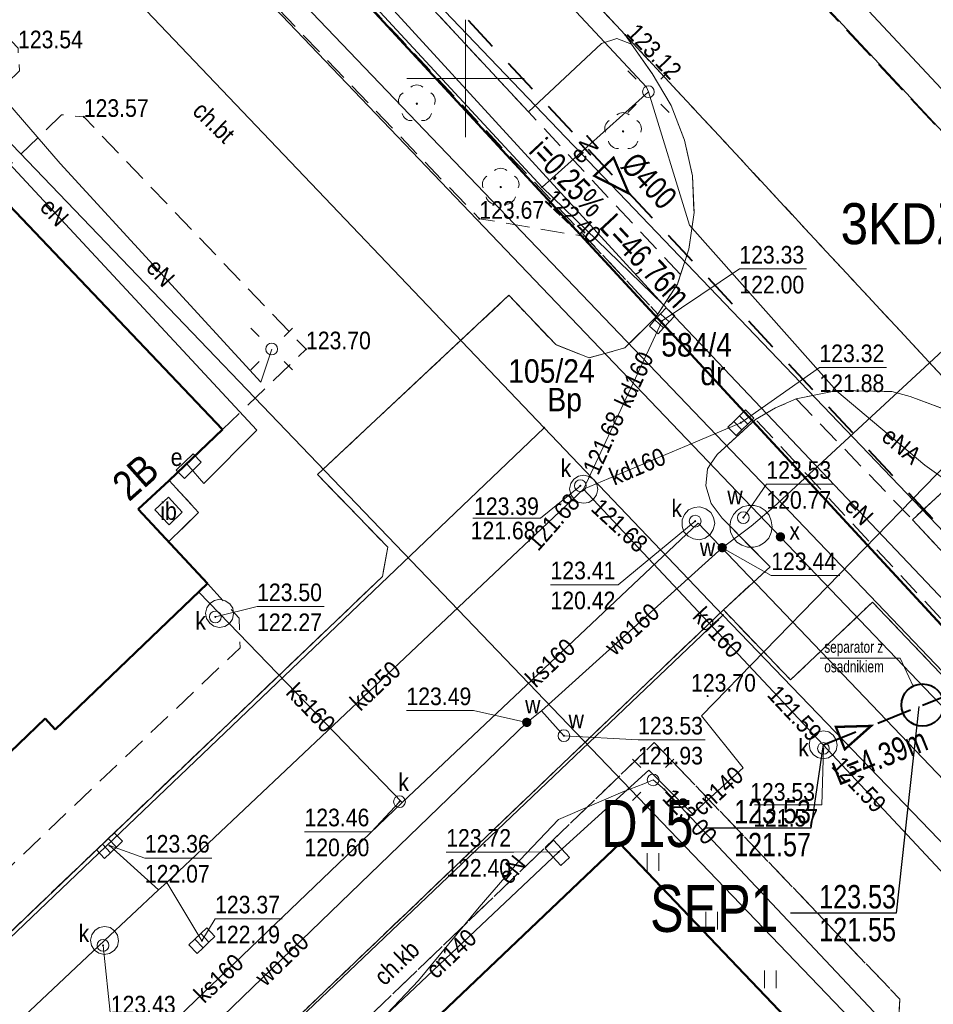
# Model space of a CAD drawing. Extents: x 6439600 to 6443631, y 5654340 to 5654937.
# Tile 11 of 54: x 6440881 to 6440920, y 5654481 to 5654523. Entities that reach past the tile are written whole.
import ezdxf
from ezdxf.enums import TextEntityAlignment as Align

# ---------------------------------------------------------------- set-up
doc = ezdxf.new("R2010")
doc.units = 0
doc.header["$MEASUREMENT"] = 0
for name, pattern in [('1.0_0.5', [1.5, 1, -0.5]), ('1.5_0.5', [2, 1.5, -0.5]), ('1.5_1.0', [2.5, 1.5, -1]), ('219-500', [0]), ('PRZER3-1', [4, 3, -1])]:
    doc.linetypes.add(name, pattern=pattern)
doc.layers.get('0').update_dxf_attribs({"color": 2, "linetype": 'CONTINUOUS', "lineweight": 5})
for name, color, linetype, lineweight in [('!kanalizacja deszczowa', 24, '1.5_1.0', 40), ('!opisy', 7, 'CONTINUOUS', 18), ('!studnie', 24, 'CONTINUOUS', 40), ('z - kartowanie', 2, 'CONTINUOUS', 5), ('z - MPZT', 121, 'PRZER3-1', 18)]:
    doc.layers.add(name, color=color, linetype=linetype, lineweight=lineweight)
for name, color, linetype in [('203-punkt graniczny', 7, 'CONTINUOUS'), ('209-oznaczenie konturu klasyfikacyjnego', 7, 'CONTINUOUS'), ('211-numer działki ewidencyjnej', 7, 'CONTINUOUS'), ('218-kontur użytku gruntowego', 7, 'CONTINUOUS'), ('219-działka ewidencyjna', 7, 'CONTINUOUS'), ('238-Punkt adresowy budynku', 7, 'CONTINUOUS'), ('312-budynek ewidencyjny', 7, 'CONTINUOUS'), ('chodnik', 7, 'CONTINUOUS'), ('chodnik-Atr17', 7, 'CONTINUOUS'), ('drzewo liściaste', 7, 'CONTINUOUS'), ('inna budowla', 7, 'CONTINUOUS'), ('inna budowla-Atr17', 7, 'CONTINUOUS'), ('jezdnia', 7, 'CONTINUOUS'), ('komora podziemna', 7, 'CONTINUOUS'), ('kratka ściekowa', 7, 'CONTINUOUS'), ('krawężnik', 7, 'CONTINUOUS'), ('latarnia', 7, 'CONTINUOUS'), ('Liczby', 7, 'CONTINUOUS'), ('Linie_odn', 7, 'CONTINUOUS'), ('Opis_PZ', 7, 'CONTINUOUS'), ('pikieta sztuczna', 7, 'CONTINUOUS'), ('pikieta sztuczna-Atr2', 7, 'CONTINUOUS'), ('przewód ciepłowniczy', 7, 'CONTINUOUS'), ('przewód ciepłowniczy-Atr1', 7, 'CONTINUOUS'), ('przewód elektroenergetyczny podziemny', 7, 'CONTINUOUS'), ('przewód elektroenergetyczny podziemny-Atr1', 7, 'CONTINUOUS'), ('przewód kanalizacyjny', 7, 'CONTINUOUS'), ('przewód kanalizacyjny-Atr1', 7, 'CONTINUOUS'), ('przewód telekomunikacyjny podziemny', 7, 'CONTINUOUS'), ('przewód wodociągowy', 7, 'CONTINUOUS'), ('przewód wodociągowy-Atr1', 7, 'CONTINUOUS'), ('rzedna', 7, 'CONTINUOUS'), ('rzedna-Atr2', 7, 'CONTINUOUS'), ('rzedna-Atr3', 7, 'CONTINUOUS'), ('szafa elektroenergetyczna lub kontener', 7, 'CONTINUOUS'), ('szafa elektroenergetyczna lub kontener-Atr17', 7, 'CONTINUOUS'), ('taras', 7, 'CONTINUOUS'), ('Teksty', 7, 'CONTINUOUS'), ('trawnik', 7, 'CONTINUOUS'), ('urządzenie techniczne sieci niezidentyfikowanej', 7, 'CONTINUOUS'), ('urządzenie techniczne sieci niezidentyfikowanej-Atr17', 7, 'CONTINUOUS'), ('Wymiary', 7, 'CONTINUOUS'), ('właz do komory lub kanału - okrągły', 7, 'CONTINUOUS'), ('właz do komory lub kanału - okrągły-Atr17', 7, 'CONTINUOUS'), ('zasuwa lub zawór', 7, 'CONTINUOUS'), ('zasuwa lub zawór-Atr17', 7, 'CONTINUOUS')]:
    doc.layers.add(name, color=color, linetype=linetype)
doc.styles.add('MapaZas', font='geodezja.shx', dxfattribs={"width": 0.9})
doc.styles.get("Standard").update_dxf_attribs({"font": 'Working1250', "width": 0.75})
doc.linetypes.add('NLZ', pattern='A,3,-1,[35,msgB.shx,S=0.008,R=0,X=-0.5,Y=0],3', length=7)
doc.linetypes.add('OLZ', pattern='A,3,-1,[36,msgB.shx,S=0.008,R=0,X=-0.5,Y=0],3', length=7)

# ---------------------------------------------------------------- blocks, each defined once
blk = doc.blocks.new('203')
at = {"linetype": 'Continuous', "lineweight": 0}
h = blk.add_hatch(color=0, dxfattribs=at)
edge = h.paths.add_edge_path()
edge.add_arc((0, 0), 0.045, 0, 360)
blk = doc.blocks.new('PW01')
at = {"linetype": 'Continuous', "lineweight": 13}
h = blk.add_hatch(color=0, dxfattribs=at)
edge = h.paths.add_edge_path()
edge.add_arc((0, 0), 0.045, 0, 360)
blk = doc.blocks.new('SM01')
at = {"color": 0, "linetype": 'Continuous', "lineweight": 13}
for p, q in [((-0.53, 0.531), (-0.883, 0.884)), ((0.531, 0.531), (0.884, 0.884)), ((-0.53, -0.53), (-0.883, -0.883)), ((0.531, -0.53), (0.884, -0.883))]:
    blk.add_line(p, q, dxfattribs=at)
blk.add_circle((0, 0), 0.25, dxfattribs=at)
blk = doc.blocks.new('US22')
at = {"color": 0, "linetype": 'Continuous', "lineweight": 13}
blk.add_circle((0, 0), 0.25, dxfattribs=at)
blk = doc.blocks.new('US25')
at = {"linetype": 'Continuous', "lineweight": 0}
h = blk.add_hatch(color=0, dxfattribs=at)
edge = h.paths.add_edge_path()
edge.add_arc((0, 0), 0.2, 0, 360)
blk = doc.blocks.new('OP021')
at = {"linetype": 'Continuous', "lineweight": 13}
h = blk.add_hatch(color=0, dxfattribs=at)
edge = h.paths.add_edge_path()
edge.add_arc((0, 0), 0.05, 0, 360)
at = {"color": 0, "linetype": 'Continuous', "lineweight": 13}
for centre, start, end in [((-0.38, 0.124), 121.308, 202.548), ((0, 0.4), 49.272, 130.728), ((0.38, 0.124), 337.452, 58.692), ((-0.235, -0.324), 193.221, 274.871), ((0.235, -0.324), 265.129, 346.779)]:
    blk.add_arc(centre, 0.4, start, end, dxfattribs=at)
blk = doc.blocks.new('US05')
at = {"color": 0, "linetype": 'Continuous', "lineweight": 13}
for p, q in [((-0.525, -0.25), (-0.525, 0.25)), ((-0.525, 0.25), (-0.175, 0.25)), ((-0.175, -0.25), (-0.175, 0.25)), ((-0.175, 0.25), (0.175, 0.25)), ((0.175, -0.25), (0.175, 0.25)), ((0.175, 0.25), (0.525, 0.25)), ((0.525, -0.25), (0.525, 0.25)), ((-0.525, -0.25), (-0.175, -0.25)), ((-0.175, -0.25), (0.175, -0.25)), ((0.175, -0.25), (0.525, -0.25))]:
    blk.add_line(p, q, dxfattribs=at)
blk = doc.blocks.new('US18')
at = {"color": 0, "linetype": 'Continuous', "lineweight": 13}
for p, q in [((-0.5, -0.25), (-0.5, 0.25)), ((-0.5, 0.25), (0.5, 0.25)), ((0.5, -0.25), (0.5, 0.25)), ((-0.5, -0.25), (0.5, -0.25))]:
    blk.add_line(p, q, dxfattribs=at)
blk = doc.blocks.new('TU04')
at = {"color": 0, "linetype": 'Continuous', "lineweight": 13}
for p, q in [((0, 0), (0, 0.75)), ((0.5, 0), (0.5, 0.75))]:
    blk.add_line(p, q, dxfattribs=at)

msp = doc.modelspace()

# ---------------------------------------------------------------- linework, layer by layer
at = {"layer": '!kanalizacja deszczowa'}
for points in [[(6440864.685, 5654560.493), (6440865.933, 5654559.191), (6440893.301, 5654529.818), (6440925.17, 5654495.598), (6440970.84, 5654446.706), (6440992.241, 5654423.856)], [(6440915.23, 5654491.636), (6440919.459, 5654493.333), (6440925.17, 5654495.598)]]:
    msp.add_lwpolyline(points, dxfattribs=at)
at = {"layer": '!kanalizacja deszczowa', "linetype": 'ByBlock'}
for points in [[(6440906.952, 5654515.127, 0.1, 0.1, 0), (6440906.304, 5654516.645, 0.1, 0.1, 0), (6440905.48, 5654515.873, 0.1, 0.1, 0)], [(6440917.27, 5654492.444, 0.1, 0.1, 0), (6440915.771, 5654492.402, 0.1, 0.1, 0), (6440916.148, 5654491.448, 0.1, 0.1, 0)]]:
    msp.add_lwpolyline(points, format="xyseb", close=True, dxfattribs=at)
at = {"layer": '!opisy', "color": 24}
msp.add_lwpolyline([(6440915.1, 5654495.336), (6440918.5, 5654495.336), (6440919.057, 5654494.139)], dxfattribs=at)
at = {"layer": '!studnie'}
msp.add_circle((6440919.459, 5654493.333), 0.9, dxfattribs=at)
at = {"color": 0, "lineweight": 13}
for p, q in [((6440900, 5654517.516), (6440900, 5654522.516)), ((6440900, 5654517.516), (6440900, 5654522.516)), ((6440897.5, 5654520.016), (6440902.5, 5654520.016)), ((6440897.5, 5654520.016), (6440902.5, 5654520.016))]:
    msp.add_line(p, q, dxfattribs=at)
at = {"layer": '218-kontur użytku gruntowego', "color": 0, "linetype": 'Continuous', "lineweight": 13, "flags": 128}
for points in [[(6440951.87, 5654460.236), (6440876.47, 5654539.146)], [(6440876.47, 5654539.146), (6440951.87, 5654460.236)], [(6440903.35, 5654505.146), (6440873.56, 5654536.396)], [(6440873.56, 5654536.396), (6440903.35, 5654505.146)], [(6440855.91, 5654459.826), (6440903.35, 5654505.146)], [(6440903.35, 5654505.146), (6440855.91, 5654459.826)], [(6440910.96, 5654497.166), (6440903.35, 5654505.146)], [(6440903.35, 5654505.146), (6440910.96, 5654497.166)], [(6440863.53, 5654451.966), (6440910.96, 5654497.166)], [(6440910.96, 5654497.166), (6440863.53, 5654451.966)], [(6440941.45, 5654465.466), (6440910.96, 5654497.166)], [(6440910.96, 5654497.166), (6440941.45, 5654465.466)]]:
    msp.add_lwpolyline(points, dxfattribs=at)
at = {"layer": '219-działka ewidencyjna', "color": 0, "linetype": '219-500', "lineweight": 13, "flags": 128}
for points in [[(6440881.38, 5654541.426), (6440979.07, 5654439.386)], [(6440876.47, 5654539.146), (6440951.87, 5654460.236)], [(6440903.35, 5654505.146), (6440873.56, 5654536.396)], [(6440903.35, 5654505.146), (6440855.91, 5654459.826)], [(6440903.35, 5654505.146), (6440910.96, 5654497.166)], [(6440863.53, 5654451.966), (6440910.96, 5654497.166)], [(6440941.45, 5654465.466), (6440910.96, 5654497.166)]]:
    msp.add_lwpolyline(points, dxfattribs=at)
at = {"layer": '312-budynek ewidencyjny', "color": 0, "linetype": 'Continuous', "lineweight": 50, "flags": 128}
for points in [[(6440874.5, 5654521.006), (6440889.65, 5654505.066)], [(6440889.65, 5654505.066), (6440887.38, 5654502.896)], [(6440887.38, 5654502.896), (6440886.07, 5654501.676)], [(6440886.07, 5654501.676), (6440889.01, 5654498.506)], [(6440889.01, 5654498.506), (6440882.53, 5654492.296)], [(6440882.1, 5654492.756), (6440879.85, 5654490.606)], [(6440882.53, 5654492.296), (6440882.1, 5654492.756)], [(6440897.51, 5654478.806), (6440906.57, 5654487.436)], [(6440906.57, 5654487.436), (6440929.56, 5654463.326)]]:
    msp.add_lwpolyline(points, dxfattribs=at)
at = {"layer": 'chodnik', "color": 0, "linetype": '1.0_0.5', "lineweight": 13}
for p, q in [((6440884.5, 5654535.336), (6440905.1, 5654513.286)), ((6440902.69, 5654518.596), (6440889.98, 5654532.256)), ((6440909.15, 5654511.666), (6440902.69, 5654518.596)), ((6440905.1, 5654513.286), (6440908.19, 5654509.986)), ((6440909.02, 5654511.266), (6440909.15, 5654511.666)), ((6440908.19, 5654509.986), (6440909.02, 5654511.266)), ((6440896.12, 5654480.276), (6440908.04, 5654491.736)), ((6440908.04, 5654491.736), (6440918.49, 5654480.806)), ((6440918.49, 5654480.806), (6440918.45, 5654479.946))]:
    msp.add_line(p, q, dxfattribs=at)
at = {"layer": 'chodnik', "color": 0, "linetype": '1.0_0.5', "lineweight": 13, "flags": 128}
for points in [[(6440889.01, 5654498.506), (6440890.36, 5654497.036), (6440890.4, 5654495.776), (6440876.1, 5654482.146), (6440875.19, 5654482.456), (6440874.79, 5654482.816), (6440874.27, 5654482.576), (6440873.35, 5654483.556), (6440871.49, 5654481.786), (6440872.88, 5654480.326), (6440872.86, 5654479.066), (6440860.56, 5654467.316), (6440859.65, 5654466.626), (6440858.71, 5654466.276), (6440857.73, 5654466.256), (6440856.75, 5654466.546), (6440856.05, 5654467.086), (6440854.56, 5654465.716), (6440855.82, 5654464.746), (6440857.3, 5654464.246), (6440858.86, 5654464.256), (6440860.36, 5654464.696), (6440861.68, 5654465.546), (6440896.46, 5654498.806), (6440896.69, 5654500.056), (6440893.7, 5654503.156), (6440901.85, 5654510.786), (6440903.84, 5654508.686), (6440905.26, 5654508.126), (6440905.94, 5654508.306), (6440906.79, 5654508.546), (6440908.09, 5654509.836), (6440908.19, 5654509.986), (6440905.1, 5654513.286), (6440900.59, 5654514.046), (6440882.25, 5654533.186), (6440878.06, 5654529.166), (6440875.67, 5654526.886), (6440873.3, 5654524.966), (6440844.22, 5654497.196), (6440845.37, 5654495.966), (6440845.69, 5654495.656), (6440849.44, 5654499.186), (6440849.8, 5654500.526), (6440874.4, 5654523.976), (6440876.68, 5654525.796), (6440880.95, 5654521.306), (6440881.01, 5654520.346), (6440877.95, 5654517.366), (6440879.74, 5654515.486), (6440882.8, 5654518.476), (6440883.75, 5654518.386), (6440893.21, 5654508.486), (6440889.65, 5654505.066), (6440887.38, 5654502.896), (6440888.64, 5654501.536), (6440887.36, 5654500.286)], [(6440948.61, 5654474.496), (6440948.6, 5654474.986), (6440948.55, 5654475.476), (6440948.44, 5654475.956), (6440948.28, 5654476.416), (6440948.08, 5654476.856), (6440946.76, 5654478.746), (6440946.67, 5654478.826), (6440946.58, 5654478.906), (6440946.47, 5654478.966), (6440946.36, 5654479.016), (6440946.24, 5654479.046), (6440946.06, 5654479.066), (6440946, 5654479.066), (6440945.88, 5654479.046), (6440945.76, 5654479.026), (6440945.65, 5654478.986), (6440945.55, 5654478.926), (6440945.45, 5654478.856), (6440945.36, 5654478.776), (6440942.44, 5654476.066), (6440926.7, 5654492.956), (6440929.67, 5654495.706), (6440929.82, 5654495.896), (6440929.92, 5654496.116), (6440929.97, 5654496.356), (6440929.95, 5654496.586), (6440929.88, 5654496.816), (6440929.76, 5654497.026), (6440929.68, 5654497.106), (6440929.58, 5654497.186), (6440929.39, 5654497.316), (6440929.15, 5654497.386), (6440928.91, 5654497.406), (6440928.68, 5654497.356), (6440928.46, 5654497.246), (6440928.27, 5654497.106), (6440925.37, 5654494.406), (6440919.03, 5654501.226), (6440914.08, 5654506.376), (6440913.2, 5654505.986), (6440912.35, 5654505.496), (6440928.47, 5654488.166), (6440945.72, 5654469.726), (6440947.05, 5654471.036), (6440947.38, 5654471.396), (6440947.69, 5654471.766), (6440947.96, 5654472.186), (6440948.18, 5654472.616), (6440948.35, 5654473.066), (6440948.49, 5654473.536), (6440948.55, 5654473.816), (6440948.58, 5654474.016)], [(6440942.82, 5654466.956), (6440939.94, 5654466.996), (6440937.76, 5654469.276), (6440941.25, 5654472.606), (6440917.33, 5654497.716), (6440913.84, 5654494.406), (6440910.98, 5654497.386), (6440886.81, 5654474.256), (6440876.93, 5654464.946), (6440863.34, 5654452.016), (6440863.75, 5654451.586), (6440864.58, 5654452.316), (6440867.08, 5654449.676), (6440868.54, 5654451.066), (6440892.55, 5654425.886), (6440892.75, 5654425.696), (6440892.96, 5654425.516), (6440893.12, 5654425.396), (6440893.19, 5654425.346), (6440893.42, 5654425.196), (6440893.65, 5654425.046), (6440893.9, 5654424.916), (6440894.15, 5654424.796), (6440894.41, 5654424.696), (6440894.67, 5654424.606), (6440894.93, 5654424.526), (6440895.2, 5654424.466), (6440895.48, 5654424.416), (6440895.75, 5654424.376), (6440896.03, 5654424.356), (6440896.31, 5654424.356), (6440896.59, 5654424.376), (6440896.87, 5654424.406), (6440897.14, 5654424.446), (6440897.41, 5654424.506), (6440897.68, 5654424.586), (6440897.95, 5654424.676), (6440898.21, 5654424.776), (6440898.46, 5654424.896), (6440898.7, 5654425.036), (6440898.94, 5654425.176), (6440899.17, 5654425.336), (6440899.39, 5654425.516), (6440899.6, 5654425.696)]]:
    msp.add_lwpolyline(points, close=True, dxfattribs=at)
at = {"layer": 'inna budowla', "color": 0, "linetype": 'Continuous', "lineweight": 13, "flags": 128}
msp.add_lwpolyline([(6440887.38, 5654502.896), (6440886.07, 5654501.676), (6440887.36, 5654500.286), (6440888.64, 5654501.536)], close=True, dxfattribs=at)
at = {"layer": 'jezdnia', "color": 0, "linetype": '1.5_0.5', "lineweight": 13}
for points in [[(6440861.609, 5654570.427), (6440863.69, 5654568.196), (6440871.93, 5654559.186), (6440876.06, 5654554.806), (6440879.48, 5654551.236), (6440906.8, 5654521.876), (6440923.44, 5654503.956), (6440929.76, 5654497.026), (6440946.76, 5654478.746), (6440952.95, 5654472.326), (6440964.82, 5654459.366), (6440983.59, 5654439.426), (6440986.02, 5654436.826), (6440986.68, 5654436.116), (6440989.64, 5654432.796), (6440998.11, 5654423.456), (6441004.18, 5654417.086), (6441016.644, 5654403.694)], [(6441026.268, 5654403.694), (6441014.05, 5654416.826), (6441013.69, 5654417.256), (6440979.44, 5654453.976), (6440979.03, 5654454.426), (6440957.47, 5654477.596), (6440948.41, 5654487.576), (6440937.72, 5654499.056), (6440912.17, 5654526.426), (6440871.169, 5654570.427)], [(6440923.44, 5654503.956), (6440906.8, 5654521.876), (6440907.07, 5654521.476), (6440907.95, 5654520.226), (6440908.76, 5654518.866), (6440909.33, 5654517.396), (6440909.67, 5654515.876), (6440909.73, 5654514.316), (6440909.51, 5654512.746), (6440909.02, 5654511.266), (6440908.09, 5654509.836), (6440906.79, 5654508.546), (6440905.94, 5654508.306), (6440905.26, 5654508.126), (6440903.84, 5654508.686), (6440901.85, 5654510.786), (6440893.7, 5654503.156), (6440896.69, 5654500.056), (6440896.46, 5654498.806), (6440861.68, 5654465.546)], [(6440886.81, 5654474.256), (6440910.98, 5654497.386), (6440912.97, 5654499.226), (6440910.93, 5654501.286), (6440910.46, 5654501.916), (6440910.23, 5654502.666), (6440910.3, 5654503.396), (6440910.43, 5654503.596), (6440910.72, 5654504.006), (6440912.35, 5654505.496), (6440913.2, 5654505.986), (6440914.08, 5654506.376), (6440915.82, 5654506.726), (6440918.15, 5654506.686), (6440918.93, 5654506.476), (6440920.47, 5654505.906)], [(6440921.8, 5654503.796), (6440919.03, 5654501.226), (6440925.37, 5654494.406)]]:
    msp.add_lwpolyline(points, dxfattribs=at)
at = {"layer": 'komora podziemna', "color": 0, "linetype": 'Continuous', "lineweight": 13, "flags": 128}
for points in [[(6440905.59, 5654502.746), (6440905.63, 5654502.516), (6440905.58, 5654502.286), (6440905.45, 5654502.096), (6440905.25, 5654501.966), (6440905.02, 5654501.926), (6440904.79, 5654501.976), (6440904.61, 5654502.116), (6440904.48, 5654502.306), (6440904.43, 5654502.536), (6440904.49, 5654502.766), (6440904.62, 5654502.956), (6440904.81, 5654503.076), (6440905.04, 5654503.126), (6440905.27, 5654503.066), (6440905.46, 5654502.936)], [(6440910.61, 5654501.066), (6440910.55, 5654500.816), (6440910.42, 5654500.596), (6440910.21, 5654500.436), (6440909.96, 5654500.376), (6440909.71, 5654500.406), (6440909.48, 5654500.526), (6440909.3, 5654500.716), (6440909.22, 5654500.956), (6440909.22, 5654501.216), (6440909.32, 5654501.456), (6440909.5, 5654501.646), (6440909.73, 5654501.746), (6440909.98, 5654501.776), (6440910.23, 5654501.696), (6440910.44, 5654501.536), (6440910.56, 5654501.316)], [(6440913.06, 5654500.926), (6440913.01, 5654500.676), (6440912.91, 5654500.446), (6440912.73, 5654500.256), (6440912.51, 5654500.116), (6440912.27, 5654500.056), (6440912.01, 5654500.056), (6440911.77, 5654500.136), (6440911.56, 5654500.276), (6440911.39, 5654500.466), (6440911.29, 5654500.706), (6440911.26, 5654500.966), (6440911.3, 5654501.206), (6440911.41, 5654501.446), (6440911.58, 5654501.636), (6440911.8, 5654501.776), (6440912.04, 5654501.836), (6440912.3, 5654501.836), (6440912.54, 5654501.756), (6440912.76, 5654501.616), (6440912.93, 5654501.426), (6440913.02, 5654501.176)], [(6440889.52, 5654496.636), (6440889.29, 5654496.686), (6440889.11, 5654496.816), (6440888.98, 5654497.016), (6440888.93, 5654497.246), (6440888.99, 5654497.476), (6440889.12, 5654497.656), (6440889.31, 5654497.786), (6440889.54, 5654497.836), (6440889.77, 5654497.776), (6440889.96, 5654497.646), (6440890.09, 5654497.456), (6440890.13, 5654497.226), (6440890.08, 5654496.996), (6440889.95, 5654496.806), (6440889.75, 5654496.676)], [(6440915.83, 5654491.626), (6440915.78, 5654491.396), (6440915.64, 5654491.206), (6440915.45, 5654491.086), (6440915.22, 5654491.036), (6440914.99, 5654491.096), (6440914.8, 5654491.226), (6440914.68, 5654491.416), (6440914.63, 5654491.646), (6440914.68, 5654491.876), (6440914.82, 5654492.066), (6440915.01, 5654492.196), (6440915.24, 5654492.236), (6440915.47, 5654492.186), (6440915.66, 5654492.046), (6440915.78, 5654491.856)], [(6440903.75, 5654487.576), (6440904.43, 5654486.836), (6440904.06, 5654486.496), (6440903.39, 5654487.226)], [(6440885.23, 5654483.296), (6440885.18, 5654483.066), (6440885.04, 5654482.876), (6440884.85, 5654482.756), (6440884.62, 5654482.706), (6440884.39, 5654482.766), (6440884.2, 5654482.896), (6440884.08, 5654483.086), (6440884.03, 5654483.316), (6440884.09, 5654483.546), (6440884.22, 5654483.736), (6440884.41, 5654483.856), (6440884.64, 5654483.906), (6440884.87, 5654483.856), (6440885.06, 5654483.716), (6440885.19, 5654483.526)]]:
    msp.add_lwpolyline(points, close=True, dxfattribs=at)
at = {"layer": 'krawężnik', "color": 0, "linetype": 'Continuous', "lineweight": 13}
msp.add_lwpolyline([(6440948.99, 5654486.946), (6440948.41, 5654487.576), (6440937.72, 5654499.056), (6440912.19, 5654526.476), (6440871.184, 5654570.427)], dxfattribs=at)
at = {"layer": 'krawężnik', "color": 0, "linetype": 'Continuous', "lineweight": 13, "flags": 128}
for points in [[(6440876.06, 5654554.806), (6440879.48, 5654551.236), (6440906.8, 5654521.876)], [(6440872.96, 5654550.526), (6440888.74, 5654533.576), (6440891.72, 5654536.376), (6440892.39, 5654536.646), (6440893.01, 5654536.346), (6440893.25, 5654535.686), (6440892.96, 5654535.066), (6440889.98, 5654532.256), (6440902.69, 5654518.596), (6440905.79, 5654521.516), (6440906.44, 5654521.726), (6440907.07, 5654521.476)], [(6440905.94, 5654508.306), (6440906.79, 5654508.546), (6440908.09, 5654509.836), (6440909.02, 5654511.266), (6440909.51, 5654512.746), (6440909.73, 5654514.316), (6440909.67, 5654515.876), (6440909.33, 5654517.396), (6440908.76, 5654518.866), (6440907.95, 5654520.226), (6440907.07, 5654521.476), (6440906.8, 5654521.876)], [(6440905.94, 5654508.306), (6440905.26, 5654508.126), (6440903.84, 5654508.686), (6440901.85, 5654510.786), (6440893.7, 5654503.156), (6440896.69, 5654500.056)], [(6440914.08, 5654506.376), (6440915.82, 5654506.726), (6440918.15, 5654506.686), (6440918.93, 5654506.476), (6440920.47, 5654505.906), (6440921.77, 5654505.186)], [(6440910.43, 5654503.596), (6440910.72, 5654504.006), (6440912.35, 5654505.496), (6440913.2, 5654505.986), (6440914.08, 5654506.376)], [(6440921.8, 5654503.796), (6440919.03, 5654501.226), (6440925.37, 5654494.406)], [(6440912.97, 5654499.226), (6440910.93, 5654501.286), (6440910.46, 5654501.916), (6440910.23, 5654502.666), (6440910.3, 5654503.396), (6440910.43, 5654503.596)], [(6440896.69, 5654500.056), (6440896.46, 5654498.806), (6440861.68, 5654465.546), (6440860.36, 5654464.696), (6440858.86, 5654464.256), (6440857.3, 5654464.246), (6440855.82, 5654464.746), (6440854.56, 5654465.716), (6440850.43, 5654470.006)], [(6440912.97, 5654499.226), (6440910.98, 5654497.386), (6440886.81, 5654474.256), (6440876.93, 5654464.946), (6440863.34, 5654452.016), (6440857.05, 5654445.896), (6440825.13, 5654415.276)], [(6440941.25, 5654472.606), (6440917.33, 5654497.716), (6440913.84, 5654494.406), (6440910.98, 5654497.386)]]:
    msp.add_lwpolyline(points, dxfattribs=at)
at = {"layer": 'Linie_odn', "color": 24}
for points in [[(6440919.302, 5654493.267), (6440918.331, 5654484.47), (6440913.831, 5654484.47)], [(6440915.222, 5654491.652), (6440914.709, 5654488.089), (6440910.209, 5654488.089)]]:
    msp.add_lwpolyline(points, dxfattribs=at)
at = {"layer": 'przewód ciepłowniczy', "color": 0, "linetype": 'Continuous', "lineweight": 13, "flags": 128}
for points in [[(6440894.25, 5654547.376), (6440894.35, 5654546.906), (6440910.35, 5654530.186), (6440913.78, 5654533.406), (6440916.75, 5654530.356), (6440913.25, 5654527.096), (6440928.7, 5654510.566)], [(6440915.41, 5654498.386), (6440921.1, 5654504.226), (6440928.1, 5654510.106), (6440928.7, 5654510.566)], [(6440903.97, 5654487.076), (6440907.81, 5654490.566), (6440909.66, 5654488.696), (6440911.82, 5654490.656), (6440910.05, 5654492.876), (6440915.41, 5654498.386)], [(6440892.35, 5654476.116), (6440894.8, 5654478.416), (6440903.97, 5654487.076)]]:
    msp.add_lwpolyline(points, dxfattribs=at)
at = {"layer": 'przewód elektroenergetyczny podziemny', "color": 0, "linetype": 'Continuous', "lineweight": 13, "flags": 128}
for points in [[(6440864.08, 5654558.746), (6440875.61, 5654546.236), (6440894.16, 5654525.976), (6440908.4, 5654510.406)], [(6440892.56, 5654535.886), (6440907.7, 5654519.656), (6440907.79, 5654519.456)], [(6440903.26, 5654515.396), (6440887.7, 5654532.236)], [(6440875.6, 5654524.676), (6440882.75, 5654516.396), (6440891.29, 5654507.086), (6440891.75, 5654508.496)], [(6440888.13, 5654503.606), (6440888.22, 5654503.506), (6440888.86, 5654502.766), (6440891.11, 5654505.046), (6440873.88, 5654523.606)], [(6440903.26, 5654515.396), (6440907.79, 5654519.456)], [(6440907.79, 5654519.456), (6440909.54, 5654513.766), (6440915.81, 5654506.706), (6440919.56, 5654503.546), (6440929.14, 5654496.696), (6440929.24, 5654496.486)], [(6440908.4, 5654510.406), (6440903.26, 5654515.396)], [(6440925.11, 5654492.786), (6440908.4, 5654510.406)], [(6440868.62, 5654452.826), (6440869.17, 5654453.396), (6440875.99, 5654460.296), (6440887.85, 5654471.076), (6440888.27, 5654471.406), (6440888.61, 5654471.806), (6440891.81, 5654475.086), (6440898, 5654481.596), (6440900.58, 5654484.726), (6440902.32, 5654486.726), (6440903.96, 5654488.456), (6440906.7, 5654489.636), (6440907.59, 5654489.976), (6440907.99, 5654490.146), (6440908.47, 5654489.736), (6440931.56, 5654465.206), (6440931.92, 5654464.836)]]:
    msp.add_lwpolyline(points, dxfattribs=at)
at = {"layer": 'przewód kanalizacyjny', "color": 0, "linetype": 'Continuous', "lineweight": 13, "flags": 128}
for points in [[(6440907.14, 5654507.046), (6440908.37, 5654509.696)], [(6440905.03, 5654502.526), (6440907.14, 5654507.046)], [(6440909.61, 5654504.466), (6440911.72, 5654505.356)], [(6440905.03, 5654502.526), (6440909.61, 5654504.466)], [(6440887.28, 5654485.776), (6440905.03, 5654502.526)], [(6440905.03, 5654502.526), (6440915.23, 5654491.636)], [(6440897.3, 5654489.186), (6440909.91, 5654501.076)], [(6440909.91, 5654501.076), (6440940.41, 5654469.166)], [(6440889.53, 5654497.236), (6440888.64, 5654498.156)], [(6440897.3, 5654489.186), (6440889.53, 5654497.236)], [(6440942.49, 5654462.416), (6440915.23, 5654491.636)], [(6440881.68, 5654474.206), (6440897.3, 5654489.186)], [(6440884.84, 5654487.346), (6440886.93, 5654485.466)], [(6440886.93, 5654485.466), (6440887.28, 5654485.776)], [(6440887.28, 5654485.776), (6440888.78, 5654483.296)], [(6440884.63, 5654483.306), (6440886.93, 5654485.466)], [(6440860.73, 5654460.796), (6440884.63, 5654483.306)]]:
    msp.add_lwpolyline(points, dxfattribs=at)
at = {"layer": 'przewód telekomunikacyjny podziemny', "color": 0, "linetype": 'Continuous', "lineweight": 13, "flags": 128}
msp.add_lwpolyline([(6440883.66, 5654532.856), (6440884.22, 5654532.506), (6440911.32, 5654504.166), (6440942.97, 5654471.056), (6440943.53, 5654470.676)], dxfattribs=at)
at = {"layer": 'przewód wodociągowy', "color": 0, "linetype": 'Continuous', "lineweight": 13, "flags": 128}
for points in [[(6440912.16, 5654500.946), (6440913.12, 5654501.766), (6440929.61, 5654517.026), (6440941.42, 5654503.766), (6440942.26, 5654504.766)], [(6440903.24, 5654493.086), (6440910.93, 5654500.036), (6440912.16, 5654500.946)], [(6440881.74, 5654472.416), (6440902.61, 5654492.596), (6440903.24, 5654493.086)], [(6440903.24, 5654493.086), (6440904.19, 5654492.026)]]:
    msp.add_lwpolyline(points, dxfattribs=at)
at = {"layer": 'rzedna-Atr2', "color": 0, "lineweight": 13, "flags": 128}
for points in [[(6440908.37, 5654509.696), (6440911.66, 5654511.906), (6440914.514, 5654511.906)], [(6440911.72, 5654505.356), (6440915.07, 5654507.706), (6440917.924, 5654507.706)], [(6440904.89, 5654502.676), (6440903.2, 5654501.296), (6440900.32, 5654501.296)], [(6440911.83, 5654501.316), (6440912.81, 5654502.736), (6440915.664, 5654502.736)], [(6440909.78, 5654501.166), (6440906.5, 5654498.456), (6440903.62, 5654498.456)], [(6440910.93, 5654500.036), (6440913.02, 5654498.846), (6440915.937, 5654498.846)], [(6440889.35, 5654497.086), (6440891.13, 5654497.526), (6440893.989, 5654497.526)], [(6440902.61, 5654492.596), (6440900.34, 5654493.096), (6440897.486, 5654493.096)], [(6440904.19, 5654492.026), (6440907.35, 5654491.846), (6440910.204, 5654491.846)], [(6440915.24, 5654491.486), (6440915.167, 5654489.082), (6440912.308, 5654489.082)], [(6440897.19, 5654489.216), (6440896, 5654487.936), (6440893.146, 5654487.936)], [(6440884.84, 5654487.346), (6440886.35, 5654486.816), (6440889.204, 5654486.816)], [(6440903.97, 5654487.076), (6440902.06, 5654487.066), (6440899.18, 5654487.066)], [(6440888.78, 5654483.296), (6440889.34, 5654484.226), (6440892.199, 5654484.226)], [(6440884.57, 5654483.096), (6440884.9, 5654479.966), (6440887.786, 5654479.966)]]:
    msp.add_lwpolyline(points, dxfattribs=at)
at = {"layer": 'taras', "color": 0, "lineweight": 13}
for p, q in [((6440886.07, 5654501.676), (6440887.38, 5654502.896)), ((6440887.38, 5654502.896), (6440888.64, 5654501.536)), ((6440886.776, 5654501.651), (6440887.354, 5654502.189)), ((6440887.354, 5654502.189), (6440887.942, 5654501.554)), ((6440887.36, 5654500.286), (6440886.07, 5654501.676)), ((6440887.378, 5654501.002), (6440886.776, 5654501.651)), ((6440888.64, 5654501.536), (6440887.36, 5654500.286)), ((6440887.942, 5654501.554), (6440887.378, 5654501.002))]:
    msp.add_line(p, q, dxfattribs=at)
at = {"layer": 'trawnik', "color": 0, "linetype": '1.0_0.5', "lineweight": 13, "flags": 128}
msp.add_lwpolyline([(6440897.51, 5654478.806), (6440906.57, 5654487.436), (6440915.98, 5654477.576), (6440918.45, 5654479.946), (6440918.49, 5654480.806), (6440908.04, 5654491.736), (6440896.12, 5654480.276), (6440883.63, 5654468.376), (6440890.1, 5654463.666), (6440895.71, 5654469.086), (6440900.21, 5654464.326), (6440902.27, 5654462.176), (6440908.07, 5654467.706)], close=True, dxfattribs=at)
at = {"layer": 'z - MPZT', "color": 0, "linetype": 'NLZ', "lineweight": 35}
msp.add_lwpolyline([(6440843.901, 5654560.379), (6440846.24, 5654558.086), (6440844.135, 5654555.951), (6440857.345, 5654541.559), (6440966.374, 5654427.835), (6440969.947, 5654423.719)], dxfattribs=at)
at = {"layer": 'z - MPZT', "color": 0, "linetype": 'Continuous', "lineweight": 50}
msp.add_lwpolyline([(6440987.32, 5654423.826), (6440984.25, 5654427.166), (6440975.96, 5654436.496), (6440869.606, 5654551.532), (6440862.895, 5654560.298)], dxfattribs=at)

# ---------------------------------------------------------------- block references
at = {"layer": '203-punkt graniczny', "color": 0, "linetype": 'Continuous', "lineweight": 13}
for p in [(6440903.35, 5654505.146), (6440910.96, 5654497.166)]:
    msp.add_blockref('203', p, dxfattribs=at)
at = {"layer": 'drzewo liściaste', "color": 0, "linetype": 'Continuous', "lineweight": 13}
for p in [(6440897.93, 5654518.946), (6440906.71, 5654517.766), (6440901.5, 5654515.396)]:
    msp.add_blockref('OP021', p, dxfattribs=at)
at = {"layer": 'kratka ściekowa', "color": 0, "linetype": 'Continuous', "lineweight": 13}
for p, rotation in [((6440908.37, 5654509.696), 227.7), ((6440911.72, 5654505.356), 44.46), ((6440884.84, 5654487.346), 43.88999999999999), ((6440888.78, 5654483.296), 43.61)]:
    msp.add_blockref('US05', p, dxfattribs=dict(at, rotation=rotation))
at = {"layer": 'latarnia', "color": 0, "linetype": 'Continuous', "lineweight": 13}
for p in [(6440907.79, 5654519.456), (6440891.75, 5654508.496), (6440907.99, 5654490.146)]:
    msp.add_blockref('SM01', p, dxfattribs=at)
at = {"layer": 'pikieta sztuczna', "color": 0, "linetype": 'Continuous', "lineweight": 13}
for p in [(6440906.8, 5654521.876), (6440883.75, 5654518.386), (6440900.59, 5654514.046), (6440893.21, 5654508.486), (6440910.31, 5654493.716)]:
    msp.add_blockref('PW01', p, dxfattribs=at)
at = {"layer": 'rzedna', "color": 0, "linetype": 'Continuous', "lineweight": 13}
for p in [(6440903.26, 5654515.396), (6440908.37, 5654509.696), (6440911.72, 5654505.356), (6440904.89, 5654502.676), (6440911.83, 5654501.316), (6440909.78, 5654501.166), (6440910.93, 5654500.036), (6440889.35, 5654497.086), (6440902.61, 5654492.596), (6440904.19, 5654492.026), (6440915.24, 5654491.486), (6440908.47, 5654489.736), (6440897.19, 5654489.216), (6440884.84, 5654487.346), (6440903.97, 5654487.076), (6440888.78, 5654483.296), (6440884.57, 5654483.096)]:
    msp.add_blockref('PW01', p, dxfattribs=at)
at = {"layer": 'szafa elektroenergetyczna lub kontener', "color": 0, "linetype": 'Continuous', "lineweight": 13, "rotation": 44.24}
msp.add_blockref('US18', (6440888.22, 5654503.506), dxfattribs=at)
at = {"layer": 'trawnik', "color": 0, "linetype": 'Continuous', "lineweight": 13}
for p in [(6440907.729, 5654486.275), (6440910.229, 5654483.775), (6440912.729, 5654481.275)]:
    msp.add_blockref('TU04', p, dxfattribs=at)
at = {"layer": 'urządzenie techniczne sieci niezidentyfikowanej', "color": 0, "linetype": 'Continuous', "lineweight": 13}
msp.add_blockref('US25', (6440913.41, 5654500.496), dxfattribs=at)
at = {"layer": 'właz do komory lub kanału - okrągły', "color": 0, "linetype": 'Continuous', "lineweight": 13}
for p in [(6440904.89, 5654502.676), (6440909.78, 5654501.166), (6440911.83, 5654501.316), (6440889.35, 5654497.086), (6440904.19, 5654492.026), (6440915.24, 5654491.486), (6440897.19, 5654489.216), (6440884.57, 5654483.096)]:
    msp.add_blockref('US22', p, dxfattribs=at)
at = {"layer": 'z - kartowanie', "color": 0, "lineweight": 13}
for p in [(6440905.279, 5654503.06), (6440904.604, 5654502.125), (6440905.439, 5654502.089), (6440914.82, 5654492.066), (6440915.64, 5654491.206)]:
    msp.add_blockref('PW01', p, dxfattribs=at)
at = {"layer": 'zasuwa lub zawór', "color": 0, "linetype": 'Continuous', "lineweight": 13}
for p in [(6440910.93, 5654500.036), (6440902.61, 5654492.596)]:
    msp.add_blockref('US25', p, dxfattribs=at)

# ---------------------------------------------------------------- texts
at = {"layer": '!opisy', "color": 24, "insert": (6440915.276, 5654496.058), "char_height": 0.5, "width": 3.30873, "attachment_point": 1}
msp.add_mtext('separator z\\Posadnikiem', dxfattribs=at)
at = {"layer": '209-oznaczenie konturu klasyfikacyjnego', "color": 0, "linetype": 'Continuous', "lineweight": 13, "style": 'MapaZas', "width": 0.9}
for s, p in [('dr', (6440909.999, 5654507.957)), ('Bp', (6440903.487, 5654506.843))]:
    msp.add_text(s, height=1, dxfattribs=at).set_placement(p, align=Align.TOP_LEFT)
at = {"layer": '211-numer działki ewidencyjnej', "color": 0, "linetype": 'Continuous', "lineweight": 13, "style": 'MapaZas', "width": 0.9}
for s, p in [('584/4', (6440908.332, 5654508.176)), ('105/24', (6440901.82, 5654507.062))]:
    msp.add_text(s, height=1, dxfattribs=at).set_placement(p)
at = {"layer": '238-Punkt adresowy budynku', "color": 0, "linetype": 'Continuous', "lineweight": 13, "style": 'MapaZas', "width": 0.9}
msp.add_text('2B', height=1.25, rotation=41.626, dxfattribs=at).set_placement((6440886.36, 5654502.576), align=Align.CENTER)
at = {"layer": 'chodnik-Atr17', "color": 0, "lineweight": 13, "style": 'MapaZas', "width": 0.9}
for s, rotation, p in [('ch.bt', 315.692, (6440889.29, 5654518.156)), ('ch.kb', 43.745, (6440897.07, 5654482.356))]:
    msp.add_text(s, height=0.75, rotation=rotation, dxfattribs=at).set_placement(p, align=Align.MIDDLE_CENTER)
at = {"layer": 'inna budowla-Atr17', "color": 0, "lineweight": 13, "style": 'MapaZas', "width": 0.9}
msp.add_text('ib', height=0.75, dxfattribs=at).set_placement((6440887.36, 5654501.596), align=Align.MIDDLE_CENTER)
at = {"layer": 'Liczby', "color": 24, "width": 0.8}
msp.add_text('i=0.25%', height=1, rotation=313, dxfattribs=at).set_placement((6440905.307, 5654514.038), align=Align.RIGHT)
for s, rotation, p in [('L=46,76m', 313, (6440905.648, 5654513.673)), ('L=4.39m', 22, (6440915.885, 5654489.888))]:
    msp.add_text(s, height=1, rotation=rotation, dxfattribs=at).set_placement(p)
at = {"layer": 'Opis_PZ', "color": 24, "width": 0.8}
for s, p in [('D15', (6440909.709, 5654487.289)), ('SEP1', (6440913.331, 5654483.67))]:
    msp.add_text(s, height=2, dxfattribs=at).set_placement(p, align=Align.RIGHT)
at = {"layer": 'pikieta sztuczna-Atr2', "color": 0, "lineweight": 13, "style": 'MapaZas', "width": 0.9}
msp.add_text('123.12', height=0.75, rotation=313.906, dxfattribs=at).set_placement((6440906.81, 5654521.906))
for s, p in [('123.54', (6440880.95, 5654521.306)), ('123.57', (6440883.75, 5654518.386)), ('123.67', (6440900.59, 5654514.046)), ('123.70', (6440893.21, 5654508.486)), ('123.70', (6440909.604, 5654493.905))]:
    msp.add_text(s, height=0.75, dxfattribs=at).set_placement(p)
at = {"layer": 'przewód ciepłowniczy-Atr1', "color": 0, "lineweight": 13, "style": 'MapaZas', "width": 0.9}
for rotation, p in [(42.221, (6440910.74, 5654489.676)), (43.361, (6440899.39, 5654482.746))]:
    msp.add_text('cn140', height=0.75, rotation=rotation, dxfattribs=at).set_placement(p, align=Align.MIDDLE_CENTER)
at = {"layer": 'przewód elektroenergetyczny podziemny-Atr1', "color": 0, "lineweight": 13, "style": 'MapaZas', "width": 0.9}
for s, rotation, p in [('eN', 41.869, (6440905.06, 5654517.006)), ('eN', 312.871, (6440882.5, 5654514.326)), ('eN', 312.53, (6440887.02, 5654511.746)), ('eNA', 319.88, (6440918.57, 5654504.386)), ('eN', 313.482, (6440916.76, 5654501.596)), ('eN', 50.499, (6440901.97, 5654486.326))]:
    msp.add_text(s, height=0.75, rotation=rotation, dxfattribs=at).set_placement(p, align=Align.MIDDLE_CENTER)
at = {"layer": 'przewód kanalizacyjny-Atr1', "color": 0, "lineweight": 13, "style": 'MapaZas', "width": 0.9}
for s, rotation, p in [('kd160', 64.976, (6440907.177, 5654507.193)), ('kd160', 22.956, (6440907.32, 5654503.496)), ('kd160', 313.129, (6440910.742, 5654496.428)), ('ks160', 43.317, (6440903.61, 5654495.136)), ('kd250', 43.34, (6440896.16, 5654494.156)), ('ks160', 313.986, (6440893.42, 5654493.216)), ('ks160', 43.802, (6440889.49, 5654481.696))]:
    msp.add_text(s, height=0.75, rotation=rotation, dxfattribs=at).set_placement(p, align=Align.MIDDLE_CENTER)
at = {"layer": 'przewód wodociągowy-Atr1', "color": 0, "lineweight": 13, "style": 'MapaZas', "width": 0.9}
for rotation, p in [(42.106, (6440907.09, 5654496.566)), (44.036, (6440892.18, 5654482.506))]:
    msp.add_text('wo160', height=0.75, rotation=rotation, dxfattribs=at).set_placement(p, align=Align.MIDDLE_CENTER)
at = {"layer": 'rzedna-Atr2', "color": 0, "lineweight": 13, "style": 'MapaZas', "width": 0.9}
msp.add_text('122.40', height=0.75, rotation=316.866, dxfattribs=at).set_placement((6440903.32, 5654514.816))
for s, p in [('123.33', (6440911.66, 5654511.913)), ('123.32', (6440915.07, 5654507.714)), ('123.53', (6440912.81, 5654502.744)), ('123.44', (6440913.02, 5654498.854)), ('123.41', (6440903.62, 5654498.464)), ('123.50', (6440891.13, 5654497.534)), ('123.49', (6440897.486, 5654493.104)), ('123.53', (6440907.35, 5654491.854)), ('123.46', (6440893.146, 5654487.944)), ('123.72', (6440899.18, 5654487.074)), ('123.36', (6440886.35, 5654486.824)), ('123.37', (6440889.34, 5654484.234)), ('123.43', (6440884.9, 5654479.974))]:
    msp.add_text(s, height=0.75, dxfattribs=at).set_placement(p, align=Align.BOTTOM_LEFT)
msp.add_text('123.00', height=0.75, rotation=313.268, dxfattribs=at).set_placement((6440908.61, 5654489.586), align=Align.MIDDLE_LEFT)
at = {"layer": 'rzedna-Atr3', "color": 0, "lineweight": 13, "style": 'MapaZas', "width": 0.9}
for s, p in [('122.00', (6440911.66, 5654510.638)), ('121.88', (6440915.07, 5654506.439)), ('120.77', (6440912.81, 5654501.468)), ('120.42', (6440903.62, 5654497.189)), ('122.27', (6440891.13, 5654496.258)), ('121.93', (6440907.35, 5654490.578)), ('120.60', (6440893.146, 5654486.668)), ('122.40', (6440899.18, 5654485.798)), ('122.07', (6440886.35, 5654485.548)), ('122.19', (6440889.34, 5654482.958))]:
    msp.add_text(s, height=0.75, dxfattribs=at).set_placement(p, align=Align.BOTTOM_LEFT)
at = {"layer": 'szafa elektroenergetyczna lub kontener-Atr17', "color": 0, "lineweight": 13, "style": 'MapaZas', "width": 0.9}
msp.add_text('e', height=0.75, dxfattribs=at).set_placement((6440887.45, 5654503.516))
at = {"layer": 'Teksty', "color": 24, "width": 0.8}
for s, p in [('123.53', (6440914.709, 5654488.289)), ('121.57', (6440914.709, 5654486.889)), ('123.53', (6440918.331, 5654484.67)), ('121.55', (6440918.331, 5654483.27))]:
    msp.add_text(s, height=1, dxfattribs=at).set_placement(p, align=Align.RIGHT)
at = {"layer": 'urządzenie techniczne sieci niezidentyfikowanej-Atr17', "color": 0, "lineweight": 13, "style": 'MapaZas', "width": 0.9}
msp.add_text('x', height=0.75, dxfattribs=at).set_placement((6440913.79, 5654500.376))
at = {"layer": 'Wymiary', "color": 24, "width": 0.8}
msp.add_text('%%C400', height=1, rotation=313, dxfattribs=at).set_placement((6440906.566, 5654516.278))
at = {"layer": 'właz do komory lub kanału - okrągły-Atr17', "color": 0, "lineweight": 13, "style": 'MapaZas', "width": 0.9}
for s, p in [('k', (6440904.05, 5654503.046)), ('k', (6440908.77, 5654501.336)), ('w', (6440911.15, 5654501.886)), ('k', (6440888.5, 5654496.546)), ('w', (6440904.39, 5654492.346)), ('k', (6440914.17, 5654491.146)), ('k', (6440897.14, 5654489.676)), ('k', (6440883.53, 5654483.236))]:
    msp.add_text(s, height=0.75, dxfattribs=at).set_placement(p)
at = {"layer": 'z - kartowanie', "color": 0, "lineweight": 13, "style": 'MapaZas', "width": 0.9}
for s, rotation, p in [('121.68', 65.6125, (6440905.853, 5654502.992)), ('121.68', 48.6041, (6440903.264, 5654499.701)), ('121.68', 317.2709, (6440905.143, 5654501.481)), ('121.59', 313.0125, (6440912.637, 5654493.585)), ('121.59', 313.0125, (6440915.376, 5654490.547))]:
    msp.add_text(s, height=0.75, rotation=rotation, dxfattribs=at).set_placement(p, align=Align.BOTTOM_LEFT)
for s, p in [('123.39', (6440900.365, 5654501.202)), ('121.68', (6440900.221, 5654500.168)), ('123.53', (6440912.12, 5654489.035)), ('121.57', (6440912.251, 5654487.932))]:
    msp.add_text(s, height=0.75, dxfattribs=at).set_placement(p, align=Align.BOTTOM_LEFT)
at = {"layer": 'z - MPZT', "color": 0, "linetype": 'OLZ', "lineweight": 35, "style": 'MapaZas', "width": 0.9}
msp.add_text('3KDZ', height=1.75, rotation=359.9598, dxfattribs=at).set_placement((6440918.662, 5654513.835), align=Align.MIDDLE)
at = {"layer": 'zasuwa lub zawór-Atr17', "color": 0, "lineweight": 13, "style": 'MapaZas', "width": 0.9}
for p in [(6440909.98, 5654499.676), (6440902.54, 5654492.976)]:
    msp.add_text('w', height=0.75, dxfattribs=at).set_placement(p)

doc.saveas('drawing.dxf')
